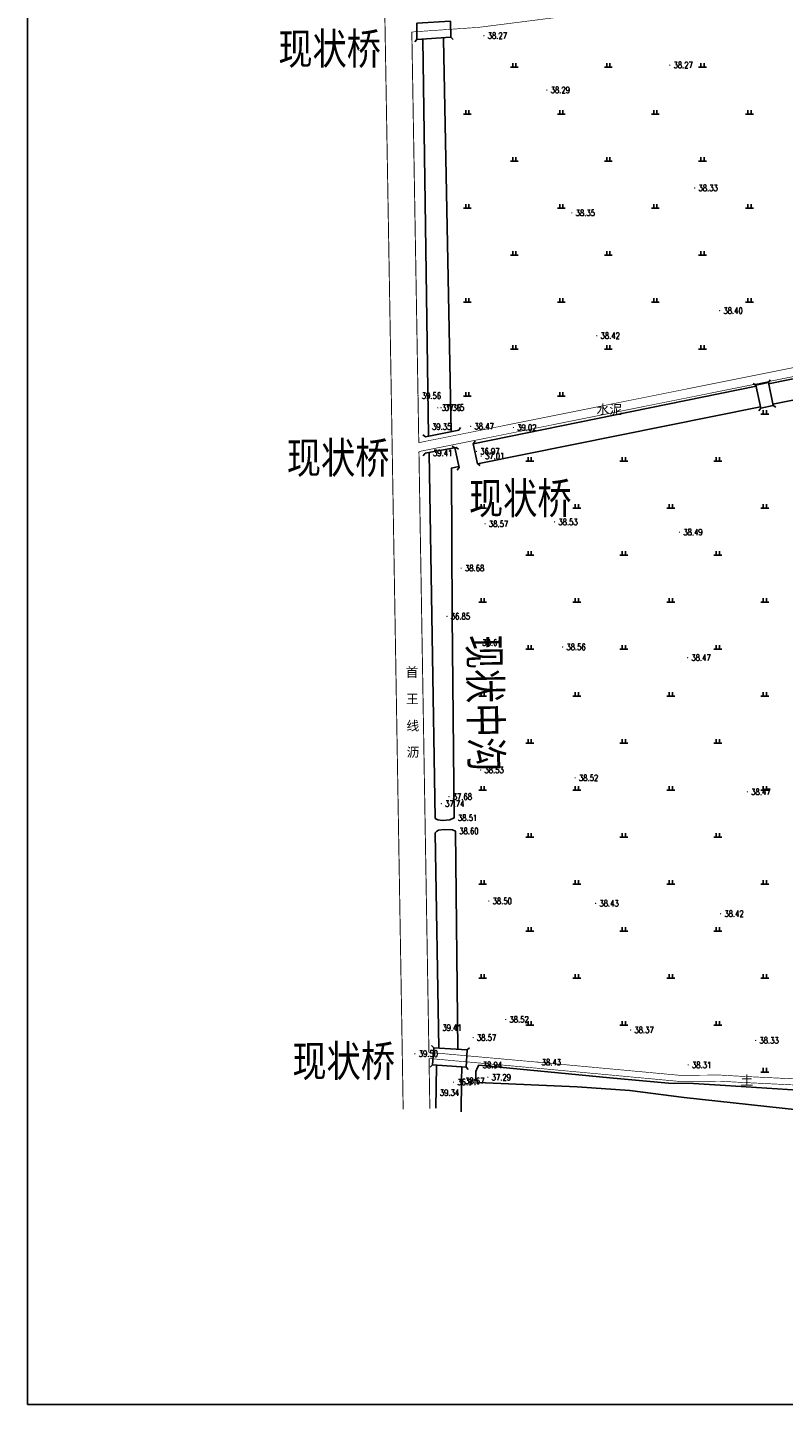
# Model space of a CAD drawing. Extents: x 456755 to 458049, y 3845626 to 3853218.
# Tile 40 of 80: x 456819 to 457060, y 3849690 to 3850129. Entities that reach past the tile are written whole.
import ezdxf
from ezdxf.enums import TextEntityAlignment as Align

# ---------------------------------------------------------------- set-up
doc = ezdxf.new("R2010")
doc.units = 0
doc.linetypes.add('X3', pattern=[5, 4, -1])
doc.layers.get('0').update_dxf_attribs({"linetype": 'CONTINUOUS'})
doc.layers.add('ASSIST', color=7, linetype='CONTINUOUS', plot=False)
for name, color, linetype in [('DLSS', 4, 'CONTINUOUS'), ('DMTZ', 3, 'CONTINUOUS'), ('GCD', 1, 'CONTINUOUS'), ('SXSS', 5, 'CONTINUOUS'), ('ZBTZ', 3, 'CONTINUOUS')]:
    doc.layers.add(name, color=color, linetype=linetype)
doc.styles.add('HZ', font='rs.shx', dxfattribs={"width": 0.8, "bigfont": 'hztxt.shx'})
doc.styles.add('仿宋体', font='仿宋_GB2312.ttf', dxfattribs={"width": 0.8})
doc.styles.add('黑体', font='simhei.ttf')
doc.linetypes.add('10411', pattern='A,2,[150,AAA.SHX,S=1,R=0,X=0,Y=1],2,[151,AAA.SHX,S=1,R=0,X=0,Y=3],1e-11', length=4)
doc.linetypes.add('8352', pattern='A,1.5,[145,AAA.SHX,S=1,R=0,X=0,Y=1],1.5,-1,3,-1', length=8)

# ---------------------------------------------------------------- blocks, each defined once
blk = doc.blocks.new('GC200')
at = {"linetype": 'Continuous', "const_width": 0.2, "flags": 128}
blk.add_lwpolyline([(-0.1, 0, 1), (0.1, 0, 1)], format="xyb", close=True, dxfattribs=at)
blk = doc.blocks.new('gc119')
for p, q in [((-1.25, 0), (1.25, 0)), ((-0.5, 1.3), (-0.5, 0)), ((0.5, 1.3), (0.5, 0))]:
    blk.add_line(p, q)

msp = doc.modelspace()

# ---------------------------------------------------------------- linework, layer by layer
at = {"linetype": 'Continuous'}
msp.add_lwpolyline([(456818.61, 3849689.88), (457866.43, 3849689.88), (457866.43, 3851171.64), (456818.61, 3851171.64)], close=True, dxfattribs=at)
at = {"layer": 'ASSIST', "linetype": 'Continuous', "elevation": -33.29, "flags": 128}
for points in [[(456942.78, 3850130.81), (456953.55, 3850131.36), (456953.61, 3850126.26), (456942.78, 3850125.58)], [(457052.47, 3850007.87), (457050.9, 3850015.22), (457054.91, 3850016.07), (457056.48, 3850008.72)], [(456958.53, 3849797.58), (456947.82, 3849798.23), (456948.16, 3849803.74), (456958.87, 3849803.09)]]:
    msp.add_lwpolyline(points, close=True, dxfattribs=at)
at = {"layer": 'DLSS', "linetype": 'Continuous'}
for p, q in [((456942.78, 3850125.58, -33.29), (456942.12, 3850124.83, -33.29)), ((456953.61, 3850126.26, -33.29), (456954.36, 3850125.6, -33.29)), ((457050.9, 3850015.22, -33.29), (457050.06, 3850015.76, -33.29)), ((457054.91, 3850016.07, -33.29), (457055.45, 3850016.91, -33.29)), ((457052.47, 3850007.87, -33.29), (457051.93, 3850007.03, -33.29)), ((457056.48, 3850008.72, -33.29), (457057.32, 3850008.18, -33.29)), ((456945.58, 3849998.76, -33.29), (456944.75, 3849999.32, -33.29)), ((456956.16, 3850000.85, -33.29), (456956.71, 3850001.68, -33.29)), ((456945.42, 3849993.47, -33.29), (456944.85, 3849992.64, -33.29)), ((456954.93, 3849995.24, -33.29), (456954.09, 3849995.78, -33.29)), ((456955.3, 3849995.36, -33.29), (456956.13, 3849994.8, -33.29)), ((456960.8, 3849996.53, -33.29), (456961.35, 3849997.37, -33.29)), ((456956.25, 3849988.96, -33.29), (456955.7, 3849988.12, -33.29)), ((456962.14, 3849990.15, -33.29), (456962.98, 3849989.6, -33.29)), ((456948.16, 3849803.74, -33.29), (456947.49, 3849804.49, -33.29)), ((456958.87, 3849803.09, -33.29), (456959.62, 3849803.75, -33.29)), ((456947.82, 3849798.23, -33.29), (456947.07, 3849797.57, -33.29)), ((456958.53, 3849797.58, -33.29), (456959.19, 3849796.83, -33.29))]:
    msp.add_line(p, q, dxfattribs=at)
at = {"layer": 'DLSS', "linetype": 'Continuous', "flags": 128}
for points, const_width, elevation in [([(456925.29, 3850503.54), (456926.78, 3850501.38), (456927.42, 3850499.86), (456927.96, 3850497.38), (456928.03, 3850493.33), (456930.35, 3850264.67), (456934.65, 3850011.68), (456938.19, 3849799), (456938.43, 3849784.12)], 0.3, -33.29), ([(457402.44, 3850184.22), (457397.93, 3850183.37), (457384.46, 3850181.76), (457365.83, 3850180.71), (457343.16, 3850179.03), (457332.98, 3850177.18), (457303.81, 3850172.74), (457293.56, 3850172.1), (457287.74, 3850172.1), (457279.13, 3850170.9), (457220.29, 3850161.46), (457131.56, 3850151.98), (457082.35, 3850144.73), (456962.61, 3850129.44), (456950.52, 3850128.6), (456941.19, 3850127.95)], 0.2, 4.92), ([(456941.19, 3850127.95), (456943.16, 3850011.83), (456943.41, 3849996.87)], 0.3, -33.29), ([(457482.76, 3850104.08), (457420.6, 3850091.23), (457347.33, 3850076.7), (457203.84, 3850046.46), (457063.18, 3850018.03), (456943.46, 3849994.02)], 0.2, 4.94), ([(456943.46, 3849994.02), (456946.64, 3849802.26)], 0.3, -33.29), ([(456946.68, 3849800.31), (456946.7, 3849799.14), (456946.94, 3849784.26)], 0.3, -33.29), ([(456946.68, 3849800.31), (456981.21, 3849797.2), (457026.17, 3849793.02), (457031.91, 3849793.02), (457039.47, 3849793.07), (457044.71, 3849792.76), (457076.06, 3849791.22), (457087.63, 3849789.87), (457100.04, 3849787.84), (457129.95, 3849785.51), (457176.95, 3849782.09), (457287.78, 3849771.05), (457409.14, 3849761.93), (457508.06, 3849753.9)], 0.2, 5.14)]:
    msp.add_lwpolyline(points, dxfattribs=dict(at, const_width=const_width, elevation=elevation))
at = {"layer": 'DLSS', "linetype": 'Continuous', "elevation": -33.29}
for points in [[(456953.61, 3850126.26), (456942.78, 3850125.58)], [(457052.47, 3850007.87), (457050.9, 3850015.22)], [(457054.91, 3850016.07), (457056.48, 3850008.72)], [(456945.58, 3849998.76), (456956.16, 3850000.85)], [(456955.3, 3849995.36), (456945.42, 3849993.47)], [(456956.25, 3849988.96), (456954.93, 3849995.24)], [(456960.8, 3849996.53), (456962.14, 3849990.15)], [(456948.16, 3849803.74), (456958.87, 3849803.09)], [(456958.53, 3849797.58), (456947.82, 3849798.23)]]:
    msp.add_lwpolyline(points, dxfattribs=at)
at = {"layer": 'DLSS', "linetype": 'X3', "const_width": 0.2, "flags": 128}
for points, elevation in [([(457419.38, 3850093.84), (457346.77, 3850079.44), (457203.27, 3850049.2), (457062.62, 3850020.77), (456943.41, 3849996.87)], 4.94), ([(456946.64, 3849802.26), (456981.39, 3849799.13), (457026.26, 3849794.97), (457031.91, 3849794.97), (457039.52, 3849795.01), (457044.81, 3849794.7), (457076.22, 3849793.15), (457087.9, 3849791.79), (457100.27, 3849789.77), (457130.1, 3849787.44), (457177.12, 3849784.02), (457287.95, 3849772.98), (457409.29, 3849763.87), (457506.91, 3849755.97)], 5.14)]:
    msp.add_lwpolyline(points, dxfattribs=dict(at, elevation=elevation))
at = {"layer": 'DMTZ', "color": 5, "linetype": '10411', "flags": 128}
for points, elevation in [([(456944.73, 3850125.7), (456946.47, 3849998.94)], 6.05), ([(456953.78, 3850000.38), (456951.29, 3850125.64), (456951.27, 3850126.11)], -33.29), ([(457200.31, 3850045.21), (457054.99, 3850015.68)], -33.29), ([(457056.39, 3850009.16), (457202.09, 3850038.56)], -33.29), ([(457050.98, 3850014.86), (456960.8, 3849996.53)], -33.29), ([(456962.1, 3849990.14), (457052.37, 3850008.35)], -33.29), ([(456946.73, 3849993.56), (456948.61, 3849876.93)], 6.11), ([(456948.61, 3849876.93), (456949.53, 3849876.49), (456950.98, 3849876.31), (456953.29, 3849876.46), (456954.69, 3849877.12), (456954.05, 3849941.55), (456953.81, 3849988.77), (456956.18, 3849989.27)], 5.22), ([(456955.91, 3849803.27), (456955.1, 3849872.89), (456954.2, 3849873.32), (456951.46, 3849873.43), (456949.66, 3849873.13), (456949.09, 3849872.81), (456948.68, 3849872.33)], 5.47), ([(456948.68, 3849872.33), (456949.81, 3849803.64)], 6.11), ([(456949.01, 3849797.95), (456948.86, 3849784.43)], 6.05), ([(456956.92, 3849783.33), (456956.99, 3849793.17), (456957.11, 3849797.66)], -33.29), ([(456962.61, 3849798.19), (456962.09, 3849797.45), (456961.56, 3849796.15), (456961.6, 3849793.73), (456962.22, 3849792.69), (456993.9, 3849791.22), (457010.7, 3849790.14), (457028.1, 3849787.86), (457070.03, 3849783.26), (457109.68, 3849780.43), (457138.24, 3849778.03), (457179.4, 3849775.63), (457233.75, 3849768.92), (457282.89, 3849765.14), (457283.89, 3849765.07), (457284.58, 3849765.48)], -33.29), ([(457285, 3849770.6), (457219.13, 3849777.18), (457176.81, 3849781.29), (457143.23, 3849783.21), (457098.85, 3849786.71), (457091.04, 3849787.69), (457080.66, 3849789.23), (457070.96, 3849789.78), (457041.28, 3849791.69), (457031, 3849792.3), (457023.07, 3849792.42), (457004.31, 3849794.14), (456962.61, 3849798.19)], 5.64)]:
    msp.add_lwpolyline(points, dxfattribs=dict(at, elevation=elevation))

# ---------------------------------------------------------------- block references
at = {"layer": 'GCD', "linetype": 'Continuous'}
ref = msp.add_blockref('GC200', (456964.18, 3850126.77, 4.97), dxfattribs=at)
ref.add_attrib('height', '38.27', dxfattribs={"linetype": 'Continuous', "height": 2, "style": 'HZ', "width": 0.8}).set_placement((456965.38, 3850126.77, -33.29), align=Align.MIDDLE_LEFT)
ref = msp.add_blockref('GC200', (457023.47, 3850117.38, 4.98), dxfattribs=at)
ref.add_attrib('height', '38.27', dxfattribs={"linetype": 'Continuous', "height": 2, "style": 'HZ', "width": 0.8}).set_placement((457024.67, 3850117.38, -33.29), align=Align.MIDDLE_LEFT)
ref = msp.add_blockref('GC200', (456984.27, 3850109.42, 5), dxfattribs=at)
ref.add_attrib('height', '38.29', dxfattribs={"linetype": 'Continuous', "height": 2, "style": 'HZ', "width": 0.8}).set_placement((456985.47, 3850109.42, -33.29), align=Align.MIDDLE_LEFT)
ref = msp.add_blockref('GC200', (457031.43, 3850078.18, 5.04), dxfattribs=at)
ref.add_attrib('height', '38.33', dxfattribs={"linetype": 'Continuous', "height": 2, "style": 'HZ', "width": 0.8}).set_placement((457032.63, 3850078.18, -33.29), align=Align.MIDDLE_LEFT)
ref = msp.add_blockref('GC200', (456992.23, 3850070.22, 5.06), dxfattribs=at)
ref.add_attrib('height', '38.35', dxfattribs={"linetype": 'Continuous', "height": 2, "style": 'HZ', "width": 0.8}).set_placement((456993.43, 3850070.22, -33.29), align=Align.MIDDLE_LEFT)
ref = msp.add_blockref('GC200', (457039.39, 3850038.98, 5.1), dxfattribs=at)
ref.add_attrib('height', '38.40', dxfattribs={"linetype": 'Continuous', "height": 2, "style": 'HZ', "width": 0.8}).set_placement((457040.59, 3850038.98, -33.29), align=Align.MIDDLE_LEFT)
ref = msp.add_blockref('GC200', (457000.19, 3850031.02, 5.12), dxfattribs=at)
ref.add_attrib('height', '38.42', dxfattribs={"linetype": 'Continuous', "height": 2, "style": 'HZ', "width": 0.8}).set_placement((457001.39, 3850031.02, -33.29), align=Align.MIDDLE_LEFT)
ref = msp.add_blockref('GC200', (456943.16, 3850011.83, 6.27), dxfattribs=at)
ref.add_attrib('height', '39.56', dxfattribs={"linetype": 'Continuous', "height": 2, "style": 'HZ', "width": 0.8}).set_placement((456944.36, 3850011.83, -33.29), align=Align.MIDDLE_LEFT)
ref = msp.add_blockref('GC200', (456949.49, 3850008, 4.07), dxfattribs=at)
ref.add_attrib('height', '37.36', dxfattribs={"linetype": 'Continuous', "height": 2, "style": 'HZ', "width": 0.8}).set_placement((456950.69, 3850008, -33.29), align=Align.MIDDLE_LEFT)
ref = msp.add_blockref('GC200', (456950.53, 3850008.03, 3.86), dxfattribs=at)
ref.add_attrib('height', '37.15', dxfattribs={"linetype": 'Continuous', "height": 2, "style": 'HZ', "width": 0.8}).set_placement((456951.73, 3850008.03, -33.29), align=Align.MIDDLE_LEFT)
ref = msp.add_blockref('GC200', (456946.43, 3850001.99, 6.05), dxfattribs=at)
ref.add_attrib('height', '39.35', dxfattribs={"linetype": 'Continuous', "height": 2, "style": 'HZ', "width": 0.8}).set_placement((456947.63, 3850001.99, -33.29), align=Align.MIDDLE_LEFT)
ref = msp.add_blockref('GC200', (456959.97, 3850002.09, 5.17), dxfattribs=at)
ref.add_attrib('height', '38.47', dxfattribs={"linetype": 'Continuous', "height": 2, "style": 'HZ', "width": 0.8}).set_placement((456961.17, 3850002.09, -33.29), align=Align.MIDDLE_LEFT)
ref = msp.add_blockref('GC200', (456973.59, 3850001.7, 5.72), dxfattribs=at)
ref.add_attrib('height', '39.02', dxfattribs={"linetype": 'Continuous', "height": 2, "style": 'HZ', "width": 0.8}).set_placement((456974.79, 3850001.7, -33.29), align=Align.MIDDLE_LEFT)
ref = msp.add_blockref('GC200', (456946.73, 3849993.56, 6.11), dxfattribs=at)
ref.add_attrib('height', '39.41', dxfattribs={"linetype": 'Continuous', "height": 2, "style": 'HZ', "width": 0.8}).set_placement((456947.93, 3849993.56, -33.29), align=Align.MIDDLE_LEFT)
ref = msp.add_blockref('GC200', (456961.8, 3849994.08, 3.68), dxfattribs=at)
ref.add_attrib('height', '36.97', dxfattribs={"linetype": 'Continuous', "height": 2, "style": 'HZ', "width": 0.8}).set_placement((456963, 3849994.08, -33.29), align=Align.MIDDLE_LEFT)
ref = msp.add_blockref('GC200', (456963.34, 3849992.58, 3.72), dxfattribs=at)
ref.add_attrib('height', '37.01', dxfattribs={"linetype": 'Continuous', "height": 2, "style": 'HZ', "width": 0.8}).set_placement((456964.54, 3849992.58, -33.29), align=Align.MIDDLE_LEFT)
ref = msp.add_blockref('GC200', (456964.56, 3849970.95, 5.28), dxfattribs=at)
ref.add_attrib('height', '38.57', dxfattribs={"linetype": 'Continuous', "height": 2, "style": 'HZ', "width": 0.8}).set_placement((456965.76, 3849970.95, -33.29), align=Align.MIDDLE_LEFT)
ref = msp.add_blockref('GC200', (456986.72, 3849971.57, 5.23), dxfattribs=at)
ref.add_attrib('height', '38.53', dxfattribs={"linetype": 'Continuous', "height": 2, "style": 'HZ', "width": 0.8}).set_placement((456987.92, 3849971.57, -33.29), align=Align.MIDDLE_LEFT)
ref = msp.add_blockref('GC200', (457026.58, 3849968.3, 5.2), dxfattribs=at)
ref.add_attrib('height', '38.49', dxfattribs={"linetype": 'Continuous', "height": 2, "style": 'HZ', "width": 0.8}).set_placement((457027.78, 3849968.3, -33.29), align=Align.MIDDLE_LEFT)
ref = msp.add_blockref('GC200', (456956.94, 3849956.82, 5.39), dxfattribs=at)
ref.add_attrib('height', '38.68', dxfattribs={"linetype": 'Continuous', "height": 2, "style": 'HZ', "width": 0.8}).set_placement((456958.14, 3849956.82, -33.29), align=Align.MIDDLE_LEFT)
ref = msp.add_blockref('GC200', (456952.42, 3849941.42, 3.56), dxfattribs=at)
ref.add_attrib('height', '36.85', dxfattribs={"linetype": 'Continuous', "height": 2, "style": 'HZ', "width": 0.8}).set_placement((456953.62, 3849941.42, -33.29), align=Align.MIDDLE_LEFT)
ref = msp.add_blockref('GC200', (456962.45, 3849933.06, 5.32), dxfattribs=at)
ref.add_attrib('height', '38.61', dxfattribs={"linetype": 'Continuous', "height": 2, "style": 'HZ', "width": 0.8}).set_placement((456963.65, 3849933.06, -33.29), align=Align.MIDDLE_LEFT)
ref = msp.add_blockref('GC200', (456989.3, 3849931.65, 5.27), dxfattribs=at)
ref.add_attrib('height', '38.56', dxfattribs={"linetype": 'Continuous', "height": 2, "style": 'HZ', "width": 0.8}).set_placement((456990.5, 3849931.65, -33.29), align=Align.MIDDLE_LEFT)
ref = msp.add_blockref('GC200', (457029.16, 3849928.25, 5.18), dxfattribs=at)
ref.add_attrib('height', '38.47', dxfattribs={"linetype": 'Continuous', "height": 2, "style": 'HZ', "width": 0.8}).set_placement((457030.36, 3849928.25, -33.29), align=Align.MIDDLE_LEFT)
ref = msp.add_blockref('GC200', (456963.16, 3849892.37, 5.24), dxfattribs=at)
ref.add_attrib('height', '38.53', dxfattribs={"linetype": 'Continuous', "height": 2, "style": 'HZ', "width": 0.8}).set_placement((456964.36, 3849892.37, -33.29), align=Align.MIDDLE_LEFT)
ref = msp.add_blockref('GC200', (456993.29, 3849889.88, 5.22), dxfattribs=at)
ref.add_attrib('height', '38.52', dxfattribs={"linetype": 'Continuous', "height": 2, "style": 'HZ', "width": 0.8}).set_placement((456994.49, 3849889.88, -33.29), align=Align.MIDDLE_LEFT)
ref = msp.add_blockref('GC200', (456953.03, 3849883.88, 4.39), dxfattribs=at)
ref.add_attrib('height', '37.68', dxfattribs={"linetype": 'Continuous', "height": 2, "style": 'HZ', "width": 0.8}).set_placement((456954.23, 3849883.88, -33.29), align=Align.MIDDLE_LEFT)
ref = msp.add_blockref('GC200', (457048.25, 3849885.41, 5.18), dxfattribs=at)
ref.add_attrib('height', '38.47', dxfattribs={"linetype": 'Continuous', "height": 2, "style": 'HZ', "width": 0.8}).set_placement((457049.45, 3849885.41, -33.29), align=Align.MIDDLE_LEFT)
ref = msp.add_blockref('GC200', (456950.59, 3849881.65, 4.44), dxfattribs=at)
ref.add_attrib('height', '37.74', dxfattribs={"linetype": 'Continuous', "height": 2, "style": 'HZ', "width": 0.8}).set_placement((456951.79, 3849881.65, -33.29), align=Align.MIDDLE_LEFT)
ref = msp.add_blockref('GC200', (456954.69, 3849877.12, 5.22), dxfattribs=at)
ref.add_attrib('height', '38.51', dxfattribs={"linetype": 'Continuous', "height": 2, "style": 'HZ', "width": 0.8}).set_placement((456955.89, 3849877.12, -33.29), align=Align.MIDDLE_LEFT)
ref = msp.add_blockref('GC200', (456955.1, 3849872.89, 5.31), dxfattribs=at)
ref.add_attrib('height', '38.60', dxfattribs={"linetype": 'Continuous', "height": 2, "style": 'HZ', "width": 0.8}).set_placement((456956.3, 3849872.89, -33.29), align=Align.MIDDLE_LEFT)
ref = msp.add_blockref('GC200', (456965.75, 3849850.55, 5.2), dxfattribs=at)
ref.add_attrib('height', '38.50', dxfattribs={"linetype": 'Continuous', "height": 2, "style": 'HZ', "width": 0.8}).set_placement((456966.95, 3849850.55, -33.29), align=Align.MIDDLE_LEFT)
ref = msp.add_blockref('GC200', (456999.82, 3849849.8, 5.13), dxfattribs=at)
ref.add_attrib('height', '38.43', dxfattribs={"linetype": 'Continuous', "height": 2, "style": 'HZ', "width": 0.8}).set_placement((457001.02, 3849849.8, -33.29), align=Align.MIDDLE_LEFT)
ref = msp.add_blockref('GC200', (457039.68, 3849846.5, 5.13), dxfattribs=at)
ref.add_attrib('height', '38.42', dxfattribs={"linetype": 'Continuous', "height": 2, "style": 'HZ', "width": 0.8}).set_placement((457040.88, 3849846.5, -33.29), align=Align.MIDDLE_LEFT)
ref = msp.add_blockref('GC200', (456971.13, 3849812.76, 5.23), dxfattribs=at)
ref.add_attrib('height', '38.52', dxfattribs={"linetype": 'Continuous', "height": 2, "style": 'HZ', "width": 0.8}).set_placement((456972.33, 3849812.76, -33.29), align=Align.MIDDLE_LEFT)
ref = msp.add_blockref('GC200', (456949.7, 3849810.12, 6.11), dxfattribs=at)
ref.add_attrib('height', '39.41', dxfattribs={"linetype": 'Continuous', "height": 2, "style": 'HZ', "width": 0.8}).set_placement((456950.9, 3849810.12, -33.29), align=Align.MIDDLE_LEFT)
ref = msp.add_blockref('GC200', (457010.99, 3849809.41, 5.07), dxfattribs=at)
ref.add_attrib('height', '38.37', dxfattribs={"linetype": 'Continuous', "height": 2, "style": 'HZ', "width": 0.8}).set_placement((457012.19, 3849809.41, -33.29), align=Align.MIDDLE_LEFT)
ref = msp.add_blockref('GC200', (456960.75, 3849806.98, 5.27), dxfattribs=at)
ref.add_attrib('height', '38.57', dxfattribs={"linetype": 'Continuous', "height": 2, "style": 'HZ', "width": 0.8}).set_placement((456961.95, 3849806.98, -33.29), align=Align.MIDDLE_LEFT)
ref = msp.add_blockref('GC200', (457050.85, 3849806.07, 5.03), dxfattribs=at)
ref.add_attrib('height', '38.33', dxfattribs={"linetype": 'Continuous', "height": 2, "style": 'HZ', "width": 0.8}).set_placement((457052.05, 3849806.07, -33.29), align=Align.MIDDLE_LEFT)
ref = msp.add_blockref('GC200', (456942.17, 3849801.82, 6.2), dxfattribs=at)
ref.add_attrib('height', '39.50', dxfattribs={"linetype": 'Continuous', "height": 2, "style": 'HZ', "width": 0.8}).set_placement((456943.37, 3849801.82, -33.29), align=Align.MIDDLE_LEFT)
ref = msp.add_blockref('GC200', (456981.39, 3849799.13, 5.14), dxfattribs=at)
ref.add_attrib('height', '38.43', dxfattribs={"linetype": 'Continuous', "height": 2, "style": 'HZ', "width": 0.8}).set_placement((456982.59, 3849799.13, -33.29), align=Align.MIDDLE_LEFT)
ref = msp.add_blockref('GC200', (456962.61, 3849798.19, 5.64), dxfattribs=at)
ref.add_attrib('height', '38.94', dxfattribs={"linetype": 'Continuous', "height": 2, "style": 'HZ', "width": 0.8}).set_placement((456963.81, 3849798.19, -33.29), align=Align.MIDDLE_LEFT)
ref = msp.add_blockref('GC200', (456965.44, 3849794.3, 4), dxfattribs=at)
ref.add_attrib('height', '37.29', dxfattribs={"linetype": 'Continuous', "height": 2, "style": 'HZ', "width": 0.8}).set_placement((456966.64, 3849794.3, -33.29), align=Align.MIDDLE_LEFT)
ref = msp.add_blockref('GC200', (457029.34, 3849798.24, 5.01), dxfattribs=at)
ref.add_attrib('height', '38.31', dxfattribs={"linetype": 'Continuous', "height": 2, "style": 'HZ', "width": 0.8}).set_placement((457030.54, 3849798.24, -33.29), align=Align.MIDDLE_LEFT)
ref = msp.add_blockref('GC200', (456954.49, 3849792.75, 3.61), dxfattribs=at)
ref.add_attrib('height', '36.91', dxfattribs={"linetype": 'Continuous', "height": 2, "style": 'HZ', "width": 0.8}).set_placement((456955.69, 3849792.75, -33.29), align=Align.MIDDLE_LEFT)
ref = msp.add_blockref('GC200', (456956.99, 3849793.17, 5.38), dxfattribs=at)
ref.add_attrib('height', '38.67', dxfattribs={"linetype": 'Continuous', "height": 2, "style": 'HZ', "width": 0.8}).set_placement((456958.19, 3849793.17, -33.29), align=Align.MIDDLE_LEFT)
ref = msp.add_blockref('GC200', (456948.92, 3849789.38, 6.05), dxfattribs=at)
ref.add_attrib('height', '39.34', dxfattribs={"linetype": 'Continuous', "height": 2, "style": 'HZ', "width": 0.8}).set_placement((456950.12, 3849789.38, -33.29), align=Align.MIDDLE_LEFT)
at = {"layer": 'ZBTZ', "linetype": 'Continuous'}
for p in [(456973.89, 3850116.68, -33.29), (457003.89, 3850116.68, -33.29), (457033.89, 3850116.68, -33.29), (456958.89, 3850101.68, -33.29), (456988.89, 3850101.68, -33.29), (457018.89, 3850101.68, -33.29), (457048.89, 3850101.68, -33.29), (456973.89, 3850086.68, -33.29), (457003.89, 3850086.68, -33.29), (457033.89, 3850086.68, -33.29), (456958.89, 3850071.68, -33.29), (456988.89, 3850071.68, -33.29), (457018.89, 3850071.68, -33.29), (457048.89, 3850071.68, -33.29), (456973.89, 3850056.68, -33.29), (457003.89, 3850056.68, -33.29), (457033.89, 3850056.68, -33.29), (456958.89, 3850041.68, -33.29), (456988.89, 3850041.68, -33.29), (457018.89, 3850041.68, -33.29), (457048.89, 3850041.68, -33.29), (456973.89, 3850026.68, -33.29), (457003.89, 3850026.68, -33.29), (457033.89, 3850026.68, -33.29), (456958.89, 3850011.68, -33.29), (456988.89, 3850011.68, -33.29), (457053.81, 3850005.97, -33.29), (456978.81, 3849990.97, -33.29), (457008.81, 3849990.97, -33.29), (457038.81, 3849990.97, -33.29), (456963.81, 3849975.97, -33.29), (456993.81, 3849975.97, -33.29), (457023.81, 3849975.97, -33.29), (457053.81, 3849975.97, -33.29), (456978.81, 3849960.97, -33.29), (457008.81, 3849960.97, -33.29), (457038.81, 3849960.97, -33.29), (456963.81, 3849945.97, -33.29), (456993.81, 3849945.97, -33.29), (457023.81, 3849945.97, -33.29), (457053.81, 3849945.97, -33.29), (456978.81, 3849930.97, -33.29), (457008.81, 3849930.97, -33.29), (457038.81, 3849930.97, -33.29), (456963.81, 3849915.97, -33.29), (456993.81, 3849915.97, -33.29), (457023.81, 3849915.97, -33.29), (457053.81, 3849915.97, -33.29), (456978.81, 3849900.97, -33.29), (457008.81, 3849900.97, -33.29), (457038.81, 3849900.97, -33.29), (456963.81, 3849885.97, -33.29), (456993.81, 3849885.97, -33.29), (457023.81, 3849885.97, -33.29), (457053.81, 3849885.97, -33.29), (456978.81, 3849870.97, -33.29), (457008.81, 3849870.97, -33.29), (457038.81, 3849870.97, -33.29), (456963.81, 3849855.97, -33.29), (456993.81, 3849855.97, -33.29), (457023.81, 3849855.97, -33.29), (457053.81, 3849855.97, -33.29), (456978.81, 3849840.97, -33.29), (457008.81, 3849840.97, -33.29), (457038.81, 3849840.97, -33.29), (456963.81, 3849825.97, -33.29), (456993.81, 3849825.97, -33.29), (457023.81, 3849825.97, -33.29), (457053.81, 3849825.97, -33.29), (456978.81, 3849810.97, -33.29), (457008.81, 3849810.97, -33.29), (457038.81, 3849810.97, -33.29), (457053.81, 3849795.97, -33.29)]:
    msp.add_blockref('gc119', p, dxfattribs=at)

# ---------------------------------------------------------------- texts
at = {"layer": 'DLSS', "color": 1, "linetype": 'X3', "style": '仿宋体', "width": 0.8}
for p in [(456898.61, 3850117.62, -33.29), (456901.31, 3849987.04, -33.29), (456959.42, 3849974.14, -33.29), (456903.09, 3849794.5, -33.29)]:
    msp.add_text('现状桥', height=10, dxfattribs=at).set_placement(p)
at = {"layer": 'DLSS', "linetype": 'Continuous', "style": '黑体'}
for s, p in [('水泥', (457004.19, 3850007.52, -33.29)), ('土', (457048.03, 3849793.44, 5.14))]:
    msp.add_text(s, height=3, dxfattribs=at).set_placement(p, align=Align.MIDDLE)
for s, p in [('首', (456939.19, 3849922.1, -33.29)), ('王', (456939.32, 3849913.55, -33.29)), ('线', (456939.46, 3849905, -33.29)), ('沥', (456939.54, 3849896.6, -33.29))]:
    msp.add_text(s, height=3, dxfattribs=at).set_placement(p)
at = {"layer": 'SXSS', "linetype": '8352', "style": '仿宋体', "width": 0.8}
msp.add_text('现状中沟', height=10, rotation=271.0216, dxfattribs=at).set_placement((456959.26, 3849935.48, -33.29))

doc.saveas('drawing.dxf')
